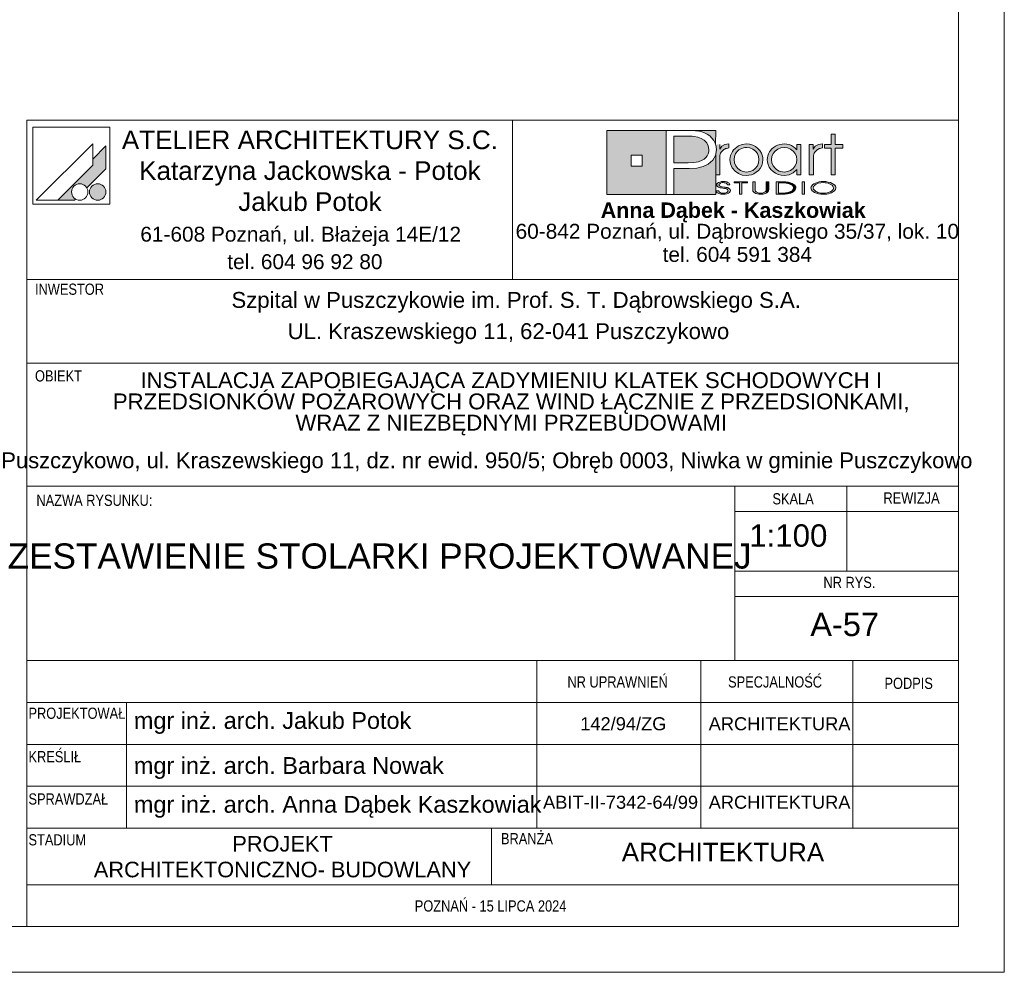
# Paper-space layout 'A-57 ZESTAWIENIE STOLARKI PROJEKTOWANEJ' of a CAD drawing. Header units: millimetres. Extents: x 0 to 900, y 0 to 1010.
# Tile 20 of 63: x 794 to 900, y 0 to 102. Entities that reach past the tile are written whole.
import ezdxf

# ---------------------------------------------------------------- set-up
doc = ezdxf.new("R2010")
doc.units = ezdxf.units.MM
doc.header["$MEASUREMENT"] = 0
for name, color, linetype, lineweight, true_color in [('0_Nr_pióra__249', 7, 'Continuous', 5, 0x191919), ('A_Arkusz_Nr_pióra__19', 7, 'Continuous', 5, 0x191919), ('A_Arkusz_Nr_pióra__255', 7, 'Continuous', 15, 0x242424)]:
    doc.layers.add(name, color=color, linetype=linetype, lineweight=lineweight, true_color=true_color)
doc.layers.add('A_Arkusz_Nr_pióra__1', color=7, linetype='Continuous', lineweight=20)
doc.styles.add('STYL_AUTOMATYCZNY_1', font='arial.ttf')
doc.styles.add('STYL_AUTOMATYCZNY_2', font='ARIALN.TTF')
doc.styles.add('STYL_AUTOMATYCZNY_3', font='arial.ttf')

psp = doc.layouts.new('A-57 ZESTAWIENIE STOLARKI PROJEKTOWANEJ')

# ---------------------------------------------------------------- hatches: boundary and pattern name
at = {"layer": 'A_Arkusz_Nr_pióra__19', "linetype": 'Continuous', "lineweight": 0, "true_color": 0x131313}
h = psp.add_hatch(color=250, dxfattribs=at)
h.paths.add_polyline_path([(857.36, 90.34), (863.71, 90.34), (863.71, 83.46), (857.36, 83.46)])
h.paths.add_polyline_path([(859.96, 87.69), (861.15, 87.69), (861.15, 86.49), (859.96, 86.49)], flags=0)
for points in [[(869.03, 90.34), (869.02, 88.83), (868.99, 88.95), (868.83, 89.25), (868.63, 89.52), (868.39, 89.75), (868.11, 89.94), (867.83, 90.07), (867.54, 90.17), (867.23, 90.25), (866.87, 90.3), (866.07, 90.33), (866.02, 90.34)], [(866.17, 89.71), (865.71, 89.72), (864.53, 89.72), (864.53, 86.86), (866.06, 86.86), (866.69, 86.89), (867.19, 86.98), (867.59, 87.13), (867.79, 87.26), (867.96, 87.42), (868.11, 87.61), (868.21, 87.83), (868.28, 88.05), (868.3, 88.28), (868.24, 88.67), (868.07, 89), (867.78, 89.3), (867.48, 89.48), (867.12, 89.62), (866.71, 89.69), (866.5, 89.71)], [(864.53, 83.46), (869.03, 83.46), (869.03, 87.7), (868.73, 87.14), (868.24, 86.71), (867.69, 86.45), (867.02, 86.29), (866.24, 86.24), (864.53, 86.24)]]:
    psp.add_hatch(color=250, dxfattribs=at).paths.add_polyline_path(points)
at = {"layer": 'A_Arkusz_Nr_pióra__19', "linetype": 'Continuous', "lineweight": 5, "true_color": 0x191919}
for points in [[(881.85, 85.58), (881.41, 85.58), (881.41, 88.44), (880.7, 88.44), (880.7, 88.81), (881.41, 88.81), (881.41, 89.94), (881.85, 89.94), (881.85, 88.81), (882.66, 88.81), (882.66, 88.44), (881.85, 88.44)], [(869.46, 88.83), (869.02, 88.83), (869.02, 85.58), (869.48, 85.58), (869.49, 87.54, -0.145311), (869.61, 87.99, -0.140329), (870.1, 88.38), (870.45, 88.45), (870.45, 88.88), (870.01, 88.81), (869.68, 88.63), (869.46, 88.34)], [(870.56, 87.22), (870.58, 87.43), (870.63, 87.65), (870.71, 87.86), (870.82, 88.06), (870.95, 88.25), (871.11, 88.41), (871.48, 88.67), (871.88, 88.83), (872.33, 88.89), (872.35, 88.89), (872.33, 88.52), (872.17, 88.5), (872, 88.47), (871.83, 88.41), (871.67, 88.34), (871.53, 88.24), (871.39, 88.13), (871.17, 87.86), (871.04, 87.55), (871, 87.2), (871.04, 86.84), (871.18, 86.52), (871.4, 86.24), (871.68, 86.04), (871.99, 85.91), (872.17, 85.89), (872.15, 85.52), (871.88, 85.55), (871.47, 85.71), (871.11, 85.97), (870.8, 86.33), (870.62, 86.75)], [(872.33, 88.52), (872.68, 88.47), (873, 88.33), (873.29, 88.11), (873.5, 87.85), (873.62, 87.55), (873.67, 87.21), (873.64, 86.96), (874.05, 86.8), (874.07, 86.87), (874.1, 87.2), (874.08, 87.43), (874.03, 87.67), (873.93, 87.91), (873.77, 88.17), (873.56, 88.4), (873.3, 88.6), (873, 88.76), (872.68, 88.85), (872.35, 88.89)], [(880.14, 88.38), (880.05, 88.34), (879.97, 88.29), (879.87, 88.23), (879.76, 88.12), (879.67, 88.01), (879.6, 87.9), (879.56, 87.78), (879.53, 87.63), (879.52, 87.46), (879.52, 85.58), (879.07, 85.58), (879.07, 88.81), (879.5, 88.81), (879.5, 88.34), (879.72, 88.63), (880.05, 88.81), (880.49, 88.88), (880.49, 88.45), (880.36, 88.43), (880.24, 88.41)], [(803.6, 88.67), (802.2, 87.26), (802.2, 86.61), (798.43, 82.85), (800.24, 82.85), (800.35, 82.96), (800.22, 83.05), (800.11, 83.16), (800.02, 83.29), (799.96, 83.43), (799.92, 83.58), (799.91, 83.73), (799.92, 83.88), (799.96, 84.03), (800.02, 84.17), (800.11, 84.3), (800.22, 84.4), (800.35, 84.49), (800.49, 84.56), (800.64, 84.6), (800.79, 84.61), (800.94, 84.6), (801.09, 84.56), (801.23, 84.49), (801.36, 84.4), (801.46, 84.3), (801.56, 84.16), (803.6, 86.21), (803.6, 86.51)], [(803.6, 86.21), (803.6, 88.67), (802.2, 87.26), (802.2, 86.61), (798.43, 82.85), (800.24, 82.85), (800.35, 82.96, -1.314777), (801.56, 84.16)], [(872.86, 85.58), (872.6, 85.52), (872.33, 85.5), (872.15, 85.52), (872.17, 85.89), (872.34, 85.87), (872.69, 85.91), (873, 86.04), (873.28, 86.26), (873.5, 86.53), (873.62, 86.85), (873.64, 86.96), (874.05, 86.8), (873.97, 86.56), (873.8, 86.26), (873.61, 86.03), (873.38, 85.84), (873.12, 85.68)], [(802.36, 84.53), (803.02, 82.9, -0.39153), (801.92, 83.36, -0.418968)], [(802.36, 84.53), (803.02, 82.9, 0.455663), (803.49, 84.15, 0.390402)], [(870.29, 84.49), (870.55, 84.49), (870.53, 84.59), (870.47, 84.67), (870.35, 84.75), (870.21, 84.81), (870.04, 84.84), (869.85, 84.85), (869.66, 84.84), (869.49, 84.8), (869.34, 84.74), (869.23, 84.67), (869.16, 84.59), (869.14, 84.5), (869.16, 84.4), (869.22, 84.33), (869.32, 84.26), (869.4, 84.22), (869.47, 84.2), (869.53, 84.19), (869.65, 84.16), (869.76, 84.15), (869.88, 84.13), (869.99, 84.11), (870.07, 84.09), (870.15, 84.07), (870.16, 84.22), (870.04, 84.24), (869.88, 84.26), (869.69, 84.3), (869.6, 84.32), (869.52, 84.35), (869.45, 84.39), (869.41, 84.44), (869.4, 84.5), (869.42, 84.57), (869.46, 84.62), (869.54, 84.67), (869.62, 84.7), (869.72, 84.73), (869.81, 84.73), (869.9, 84.73), (869.99, 84.72), (870.07, 84.7), (870.15, 84.67), (870.22, 84.62), (870.27, 84.56)], [(871.85, 83.5), (871.6, 83.5), (871.6, 84.71), (871.02, 84.71), (871.02, 84.83), (872.43, 84.83), (872.43, 84.71), (871.85, 84.71)], [(874.45, 83.6), (874.36, 83.56), (874.25, 83.52), (874.12, 83.5), (873.99, 83.48), (873.86, 83.48), (873.67, 83.49), (873.5, 83.52), (873.34, 83.56), (873.15, 83.67), (873.03, 83.82), (873, 84), (873, 84.83), (873.25, 84.83), (873.25, 84), (873.26, 83.9), (873.31, 83.81), (873.37, 83.74, 0.154269), (873.86, 83.61, 0.149724), (874.34, 83.73), (874.41, 83.81)], [(874.41, 83.81), (874.45, 83.9), (874.46, 84), (874.46, 84.83), (874.72, 84.83), (874.72, 84), (874.7, 83.86), (874.63, 83.74), (874.53, 83.65), (874.45, 83.6)], [(875.76, 83.62), (876.04, 83.62), (876.04, 83.5), (875.51, 83.5), (875.51, 84.83), (876.04, 84.83), (876.04, 84.71), (875.76, 84.71)], [(876.23, 84.83), (876.55, 84.82), (876.75, 84.79), (876.75, 84.66), (876.59, 84.68), (876.38, 84.7), (876.13, 84.71), (876.04, 84.71), (876.04, 84.83)], [(877.07, 84.72), (877.23, 84.65), (877.36, 84.58), (877.48, 84.49), (877.57, 84.38), (877.62, 84.27), (877.64, 84.16), (877.61, 84.02), (877.53, 83.89), (877.39, 83.77), (877.25, 83.68), (877.09, 83.62), (876.92, 83.57), (876.74, 83.53), (876.74, 83.67), (876.88, 83.7), (877.07, 83.77), (877.22, 83.87), (877.31, 83.96), (877.37, 84.06), (877.39, 84.17), (877.37, 84.28), (877.3, 84.38), (877.21, 84.47), (877.08, 84.55), (876.93, 84.61), (876.75, 84.66), (876.75, 84.79), (876.83, 84.78)], [(878.57, 83.5), (878.32, 83.5), (878.32, 84.83), (878.57, 84.83)], [(869.33, 83.87), (869.06, 83.87), (869.08, 83.79), (869.13, 83.71), (869.2, 83.64), (869.28, 83.59), (869.36, 83.56), (869.43, 83.54), (869.48, 83.52), (869.61, 83.49), (869.74, 83.48), (869.82, 83.49), (869.9, 83.48), (870.05, 83.49), (870.24, 83.53), (870.41, 83.6), (870.52, 83.68), (870.59, 83.77), (870.62, 83.87), (870.61, 83.92), (870.58, 83.98), (870.55, 84.03), (870.49, 84.08), (870.44, 84.12), (870.35, 84.16), (870.3, 84.18), (870.2, 84.21), (870.16, 84.22), (870.15, 84.07), (870.19, 84.05), (870.29, 84), (870.34, 83.93), (870.36, 83.86), (870.35, 83.8), (870.31, 83.74), (870.23, 83.68), (870.17, 83.65), (870.11, 83.64), (870.02, 83.61), (869.94, 83.6), (869.87, 83.6), (869.8, 83.6), (869.71, 83.61), (869.63, 83.62), (869.56, 83.64), (869.49, 83.67), (869.45, 83.7), (869.39, 83.74), (869.35, 83.8)], [(876.74, 83.53), (876.72, 83.53), (876.5, 83.51), (876.25, 83.5), (876.04, 83.5), (876.04, 83.62), (876.13, 83.62), (876.28, 83.62), (876.45, 83.63), (876.53, 83.63), (876.66, 83.65), (876.74, 83.67)]]:
    psp.add_hatch(color=250, dxfattribs=at).paths.add_polyline_path(points)
h = psp.add_hatch(color=250, dxfattribs=at)
h.paths.add_polyline_path([(877.73, 86.15), (877.36, 85.79), (876.91, 85.57), (876.39, 85.5), (876.06, 85.53), (875.75, 85.61), (875.44, 85.75), (875.18, 85.92), (874.96, 86.14), (874.78, 86.41), (874.66, 86.67), (874.59, 86.93), (874.57, 87.2), (874.58, 87.41), (874.63, 87.61), (874.7, 87.82), (874.79, 88.02), (874.91, 88.19), (875.05, 88.36), (875.24, 88.52), (875.44, 88.65), (875.67, 88.76), (875.91, 88.83), (876.15, 88.87), (876.4, 88.89), (876.67, 88.87), (876.92, 88.81), (877.15, 88.72), (877.37, 88.59), (877.56, 88.43), (877.73, 88.24), (877.73, 88.51), (877.73, 88.81), (878.17, 88.81), (878.17, 87.53), (878.17, 85.58), (877.73, 85.58), (877.73, 85.83)])
h.paths.add_polyline_path([(875.81, 88.38, 0.471077), (875.22, 86.5, 0.494724), (877.4, 86.34, 0.387258), (877.36, 88.1, 0.314042)], flags=0)
h = psp.add_hatch(color=250, dxfattribs=at)
h.paths.add_polyline_path([(880.59, 84.85, 0.130991), (879.56, 84.6, 0.250658), (879.25, 84.17, 0.250617), (879.5, 83.77, 0.141351), (880.59, 83.48, 0.117723), (881.58, 83.7, 0.245905), (881.93, 84.16, 0.237366), (881.68, 84.56, 0.143887)])
h.paths.add_polyline_path([(880.59, 84.73, 0.128597), (879.81, 84.56), (879.72, 84.5), (879.65, 84.45), (879.58, 84.37), (879.54, 84.31), (879.51, 84.24), (879.5, 84.17), (879.53, 84.03), (879.62, 83.91), (879.78, 83.79, 0.126974), (880.59, 83.6, 0.113214), (881.35, 83.76), (881.49, 83.86), (881.58, 83.93), (881.63, 84.01), (881.66, 84.08), (881.67, 84.16), (881.65, 84.26), (881.6, 84.36), (881.52, 84.45), (881.39, 84.55, 0.11716)], flags=0)

# ---------------------------------------------------------------- linework, layer by layer
at = {"layer": '0_Nr_pióra__249', "color": 250, "linetype": 'Continuous', "lineweight": 5, "true_color": 0x191919}
for p, q in [((795.75, 90.68), (795.75, 82.41)), ((804.01, 90.68), (795.75, 90.68)), ((804.01, 90.68), (804.01, 82.41)), ((857.36, 90.34), (869.03, 90.34)), ((857.36, 83.46), (857.36, 90.34)), ((863.71, 83.46), (863.71, 90.34)), ((863.71, 90.34), (865.99, 90.34)), ((865.99, 90.34), (866.46, 90.33)), ((866.46, 90.33), (866.87, 90.3)), ((866.87, 90.3), (867.23, 90.25)), ((867.23, 90.25), (867.54, 90.17)), ((867.54, 90.17), (867.83, 90.07)), ((867.83, 90.07), (868.11, 89.94)), ((868.11, 89.94), (868.39, 89.75)), ((869.03, 90.34), (869.02, 88.81)), ((881.41, 88.81), (881.41, 89.94)), ((881.41, 89.94), (881.85, 89.94)), ((881.85, 89.94), (881.85, 88.81)), ((802.2, 88.91), (796.13, 82.85)), ((802.2, 88.91), (802.2, 86.61)), ((864.53, 89.72), (864.53, 86.86)), ((865.71, 89.72), (864.53, 89.72)), ((866.17, 89.71), (865.71, 89.72)), ((866.5, 89.71), (866.17, 89.71)), ((866.71, 89.69), (866.5, 89.71)), ((867.12, 89.62), (866.71, 89.69)), ((867.48, 89.48), (867.12, 89.62)), ((867.79, 89.29), (867.48, 89.48)), ((868.07, 89), (867.79, 89.29)), ((868.24, 88.67), (868.07, 89)), ((868.39, 89.75), (868.63, 89.52)), ((868.63, 89.52), (868.83, 89.25)), ((868.83, 89.25), (868.99, 88.95)), ((868.99, 88.95), (869.08, 88.62)), ((869.46, 88.81), (869.46, 88.34)), ((869.68, 88.63), (870.01, 88.81)), ((870.01, 88.81), (870.45, 88.88)), ((870.45, 88.88), (870.45, 88.45)), ((871.48, 88.67), (871.88, 88.83)), ((871.88, 88.83), (872.33, 88.89)), ((872.33, 88.89), (872.67, 88.86)), ((872.67, 88.86), (873, 88.76)), ((873, 88.76), (873.3, 88.6)), ((875.44, 88.65), (875.67, 88.76)), ((875.67, 88.76), (875.91, 88.83)), ((875.91, 88.83), (876.15, 88.87)), ((876.15, 88.87), (876.4, 88.89)), ((876.4, 88.89), (876.67, 88.87)), ((876.67, 88.87), (876.92, 88.81)), ((876.92, 88.81), (877.15, 88.72)), ((877.73, 88.24), (877.73, 88.81)), ((877.73, 88.81), (878.17, 88.81)), ((878.17, 88.81), (878.17, 85.58)), ((879.07, 85.58), (879.07, 88.81)), ((879.07, 88.81), (879.5, 88.81)), ((879.5, 88.81), (879.5, 88.34)), ((879.72, 88.63), (880.05, 88.81)), ((880.05, 88.81), (880.49, 88.88)), ((880.49, 88.88), (880.49, 88.45)), ((880.7, 88.44), (880.7, 88.81)), ((880.7, 88.81), (881.41, 88.81)), ((881.85, 88.81), (882.66, 88.81)), ((882.66, 88.81), (882.66, 88.44)), ((803.6, 88.67), (802.2, 87.26)), ((803.6, 88.67), (803.6, 86.51)), ((868.11, 87.61), (868.21, 87.83)), ((868.21, 87.83), (868.28, 88.05)), ((868.3, 88.28), (868.24, 88.67)), ((868.28, 88.05), (868.3, 88.28)), ((869.12, 88.27), (869.02, 87.66)), ((869.08, 88.62), (869.12, 88.27)), ((869.46, 88.34), (869.68, 88.63)), ((869.52, 87.78), (869.49, 87.63)), ((869.56, 87.9), (869.52, 87.78)), ((869.63, 88.01), (869.56, 87.9)), ((869.72, 88.12), (869.63, 88.01)), ((869.83, 88.23), (869.72, 88.12)), ((869.92, 88.29), (869.83, 88.23)), ((870.01, 88.34), (869.92, 88.29)), ((870.1, 88.38), (870.01, 88.34)), ((870.2, 88.41), (870.1, 88.38)), ((870.32, 88.43), (870.2, 88.41)), ((870.45, 88.45), (870.32, 88.43)), ((870.63, 87.65), (870.71, 87.86)), ((870.71, 87.86), (870.82, 88.06)), ((870.82, 88.06), (870.95, 88.25)), ((870.95, 88.25), (871.11, 88.41)), ((871.17, 87.86), (871.04, 87.55)), ((871.11, 88.41), (871.48, 88.67)), ((871.39, 88.13), (871.17, 87.86)), ((871.53, 88.24), (871.39, 88.13)), ((871.67, 88.34), (871.53, 88.24)), ((871.83, 88.41), (871.67, 88.34)), ((872, 88.47), (871.83, 88.41)), ((872.17, 88.5), (872, 88.47)), ((872.34, 88.52), (872.17, 88.5)), ((872.68, 88.47), (872.34, 88.52)), ((873, 88.33), (872.68, 88.47)), ((873.29, 88.11), (873, 88.33)), ((873.5, 87.85), (873.29, 88.11)), ((873.3, 88.6), (873.56, 88.4)), ((873.62, 87.55), (873.5, 87.85)), ((873.56, 88.4), (873.77, 88.17)), ((873.77, 88.17), (873.94, 87.9)), ((873.94, 87.9), (874.03, 87.67)), ((874.63, 87.61), (874.7, 87.82)), ((874.7, 87.82), (874.79, 88.02)), ((874.79, 88.02), (874.91, 88.19)), ((874.91, 88.19), (875.05, 88.36)), ((875.05, 88.36), (875.24, 88.52)), ((875.19, 87.85), (875.05, 87.55)), ((875.41, 88.12), (875.19, 87.85)), ((875.24, 88.52), (875.44, 88.65)), ((875.71, 88.34), (875.41, 88.12)), ((876.03, 88.47), (875.71, 88.34)), ((876.39, 88.52), (876.03, 88.47)), ((876.75, 88.47), (876.39, 88.52)), ((877.06, 88.34), (876.75, 88.47)), ((877.34, 88.12), (877.06, 88.34)), ((877.15, 88.72), (877.37, 88.59)), ((877.56, 87.85), (877.34, 88.12)), ((877.37, 88.59), (877.56, 88.43)), ((877.56, 88.43), (877.73, 88.24)), ((877.69, 87.54), (877.56, 87.85)), ((879.5, 88.34), (879.72, 88.63)), ((879.56, 87.78), (879.53, 87.63)), ((879.6, 87.9), (879.56, 87.78)), ((879.67, 88.01), (879.6, 87.9)), ((879.76, 88.12), (879.67, 88.01)), ((879.87, 88.23), (879.76, 88.12)), ((879.97, 88.29), (879.87, 88.23)), ((880.05, 88.34), (879.97, 88.29)), ((880.14, 88.38), (880.05, 88.34)), ((880.24, 88.41), (880.14, 88.38)), ((880.36, 88.43), (880.24, 88.41)), ((880.49, 88.45), (880.36, 88.43)), ((881.41, 88.44), (880.7, 88.44)), ((881.41, 85.58), (881.41, 88.44)), ((882.66, 88.44), (881.85, 88.44)), ((881.85, 88.44), (881.85, 85.58)), ((859.96, 87.69), (861.15, 87.69)), ((859.96, 87.69), (861.15, 87.69)), ((859.96, 86.49), (859.96, 87.69)), ((861.15, 87.69), (861.15, 86.49)), ((861.15, 87.69), (861.15, 86.49)), ((864.53, 86.86), (866.06, 86.86)), ((866.06, 86.86), (866.69, 86.89)), ((866.69, 86.89), (867.19, 86.98)), ((867.19, 86.98), (867.59, 87.13)), ((867.59, 87.13), (867.79, 87.26)), ((868.24, 86.71), (867.69, 86.45)), ((867.79, 87.26), (867.96, 87.42)), ((867.96, 87.42), (868.11, 87.61)), ((868.73, 87.14), (868.24, 86.71)), ((869.02, 87.66), (868.73, 87.14)), ((869.03, 87.67), (869.03, 83.46)), ((869.49, 87.63), (869.48, 87.46)), ((869.48, 87.46), (869.48, 85.58)), ((870.56, 87.22), (870.58, 87.43)), ((870.62, 86.75), (870.56, 87.22)), ((870.58, 87.43), (870.63, 87.65)), ((870.8, 86.33), (870.62, 86.75)), ((871.04, 87.55), (871, 87.2)), ((871, 87.2), (871.04, 86.84)), ((871.04, 86.84), (871.18, 86.52)), ((873.5, 86.53), (873.62, 86.85)), ((873.67, 87.21), (873.62, 87.55)), ((873.62, 86.85), (873.67, 87.21)), ((874.07, 86.87), (873.97, 86.56)), ((874.03, 87.67), (874.08, 87.43)), ((874.1, 87.2), (874.07, 86.87)), ((874.08, 87.43), (874.1, 87.2)), ((874.57, 87.2), (874.58, 87.41)), ((874.59, 86.93), (874.57, 87.2)), ((874.58, 87.41), (874.63, 87.61)), ((874.66, 86.67), (874.59, 86.93)), ((874.78, 86.41), (874.66, 86.67)), ((875.05, 87.55), (875.01, 87.22)), ((875.01, 87.22), (875.05, 86.87)), ((875.05, 86.87), (875.18, 86.55)), ((877.56, 86.54), (877.69, 86.85)), ((877.73, 87.19), (877.69, 87.54)), ((877.69, 86.85), (877.73, 87.19)), ((879.53, 87.63), (879.52, 87.46)), ((879.52, 87.46), (879.52, 85.58)), ((802.2, 86.61), (798.43, 82.85)), ((803.6, 86.21), (801.56, 84.16)), ((803.6, 86.51), (803.6, 86.21)), ((861.15, 86.49), (859.96, 86.49)), ((864.53, 86.24), (864.53, 83.46)), ((866.19, 86.24), (864.53, 86.24)), ((867, 86.29), (866.19, 86.24)), ((867.69, 86.45), (867, 86.29)), ((869.48, 85.58), (869.02, 85.58)), ((871.11, 85.97), (870.8, 86.33)), ((871.47, 85.71), (871.11, 85.97)), ((871.18, 86.52), (871.4, 86.24)), ((871.4, 86.24), (871.68, 86.04)), ((871.88, 85.55), (871.47, 85.71)), ((871.68, 86.04), (871.99, 85.91)), ((871.99, 85.91), (872.34, 85.87)), ((872.34, 85.87), (872.69, 85.91)), ((872.86, 85.58), (872.6, 85.52)), ((872.69, 85.91), (873, 86.04)), ((873.12, 85.68), (872.86, 85.58)), ((873, 86.04), (873.28, 86.26)), ((873.38, 85.84), (873.12, 85.68)), ((873.28, 86.26), (873.5, 86.53)), ((873.61, 86.03), (873.38, 85.84)), ((873.8, 86.26), (873.61, 86.03)), ((873.97, 86.56), (873.8, 86.26)), ((874.96, 86.14), (874.78, 86.41)), ((875.18, 85.92), (874.96, 86.14)), ((875.18, 86.55), (875.4, 86.28)), ((875.44, 85.75), (875.18, 85.92)), ((875.4, 86.28), (875.53, 86.16)), ((875.75, 85.61), (875.44, 85.75)), ((875.53, 86.16), (875.68, 86.06)), ((875.68, 86.06), (875.85, 85.98)), ((876.06, 85.53), (875.75, 85.61)), ((875.85, 85.98), (876.03, 85.92)), ((876.03, 85.92), (876.21, 85.88)), ((876.21, 85.88), (876.39, 85.87)), ((876.39, 85.87), (876.74, 85.91)), ((876.74, 85.91), (877.06, 86.05)), ((877.36, 85.79), (876.91, 85.57)), ((877.06, 86.05), (877.34, 86.26)), ((877.34, 86.26), (877.56, 86.54)), ((877.73, 86.15), (877.36, 85.79)), ((877.73, 85.58), (877.73, 86.15)), ((878.17, 85.58), (877.73, 85.58)), ((879.52, 85.58), (879.07, 85.58)), ((881.85, 85.58), (881.41, 85.58)), ((869.14, 84.5), (869.16, 84.59)), ((869.16, 84.59), (869.23, 84.67)), ((869.23, 84.67), (869.34, 84.74)), ((869.34, 84.74), (869.49, 84.8)), ((869.41, 84.56), (869.4, 84.5)), ((869.46, 84.62), (869.41, 84.56)), ((869.54, 84.67), (869.46, 84.62)), ((869.49, 84.8), (869.66, 84.84)), ((869.62, 84.7), (869.54, 84.67)), ((869.72, 84.73), (869.62, 84.7)), ((869.66, 84.84), (869.85, 84.85)), ((869.83, 84.73), (869.72, 84.73)), ((869.95, 84.72), (869.83, 84.73)), ((869.85, 84.85), (870.04, 84.84)), ((870.06, 84.7), (869.95, 84.72)), ((870.04, 84.84), (870.21, 84.81)), ((870.15, 84.67), (870.06, 84.7)), ((870.22, 84.62), (870.15, 84.67)), ((870.21, 84.81), (870.35, 84.75)), ((870.27, 84.56), (870.22, 84.62)), ((870.29, 84.49), (870.27, 84.56)), ((870.35, 84.75), (870.47, 84.67)), ((870.47, 84.67), (870.53, 84.59)), ((870.53, 84.59), (870.55, 84.49)), ((871.02, 84.71), (871.02, 84.83)), ((871.02, 84.83), (872.43, 84.83)), ((871.6, 84.71), (871.02, 84.71)), ((871.6, 83.5), (871.6, 84.71)), ((872.43, 84.71), (871.85, 84.71)), ((871.85, 84.71), (871.85, 83.5)), ((872.33, 85.5), (871.88, 85.55)), ((872.6, 85.52), (872.33, 85.5)), ((872.43, 84.83), (872.43, 84.71)), ((873, 84.83), (873.25, 84.83)), ((873, 84), (873, 84.83)), ((873.25, 84.83), (873.25, 84)), ((874.46, 84), (874.46, 84.83)), ((874.46, 84.83), (874.72, 84.83)), ((874.72, 84.83), (874.72, 84)), ((875.51, 83.5), (875.51, 84.83)), ((875.51, 84.83), (876.04, 84.83)), ((875.51, 83.5), (875.51, 84.83)), ((875.51, 84.83), (876.23, 84.83)), ((876.04, 84.71), (875.76, 84.71)), ((875.76, 84.71), (875.76, 83.62)), ((876.13, 84.71), (875.76, 84.71)), ((875.76, 84.71), (875.76, 83.62)), ((876.04, 84.83), (876.04, 84.71)), ((876.39, 85.5), (876.06, 85.53)), ((876.38, 84.7), (876.13, 84.71)), ((876.23, 84.83), (876.55, 84.82)), ((876.59, 84.68), (876.38, 84.7)), ((876.91, 85.57), (876.39, 85.5)), ((876.55, 84.82), (876.83, 84.78)), ((876.77, 84.65), (876.59, 84.68)), ((876.93, 84.61), (876.77, 84.65)), ((876.83, 84.78), (877.07, 84.72)), ((877.07, 84.55), (876.93, 84.61)), ((877.07, 84.72), (877.23, 84.65)), ((877.2, 84.48), (877.07, 84.55)), ((877.23, 84.65), (877.36, 84.58)), ((877.36, 84.58), (877.48, 84.49)), ((878.32, 83.5), (878.32, 84.83)), ((878.32, 84.83), (878.57, 84.83)), ((878.32, 83.5), (878.32, 84.83)), ((878.32, 84.83), (878.57, 84.83)), ((878.57, 84.83), (878.57, 83.5)), ((878.57, 84.83), (878.57, 83.5)), ((879.42, 84.5), (879.56, 84.6)), ((879.56, 84.6), (879.73, 84.69)), ((879.81, 84.56), (879.72, 84.5)), ((879.73, 84.69), (879.93, 84.76)), ((880.04, 84.66), (879.81, 84.56)), ((879.93, 84.76), (880.14, 84.81)), ((880.3, 84.71), (880.04, 84.66)), ((880.14, 84.81), (880.35, 84.84)), ((880.59, 84.73), (880.3, 84.71)), ((880.35, 84.84), (880.59, 84.85)), ((880.59, 84.85), (880.85, 84.84)), ((880.76, 84.72), (880.59, 84.73)), ((880.93, 84.7), (880.76, 84.72)), ((880.85, 84.84), (881.1, 84.8)), ((881.09, 84.67), (880.93, 84.7)), ((881.26, 84.61), (881.09, 84.67)), ((881.1, 84.8), (881.34, 84.73)), ((881.4, 84.54), (881.26, 84.61)), ((881.34, 84.73), (881.53, 84.65)), ((881.52, 84.45), (881.4, 84.54)), ((881.53, 84.65), (881.68, 84.56)), ((881.68, 84.56), (881.8, 84.45)), ((869.08, 83.79), (869.06, 83.87)), ((869.06, 83.87), (869.33, 83.87)), ((869.13, 83.71), (869.08, 83.79)), ((869.2, 83.64), (869.13, 83.71)), ((869.16, 84.4), (869.14, 84.5)), ((869.22, 84.33), (869.16, 84.4)), ((869.28, 83.59), (869.2, 83.64)), ((869.32, 84.26), (869.22, 84.33)), ((869.37, 83.55), (869.28, 83.59)), ((869.37, 84.23), (869.32, 84.26)), ((869.33, 83.87), (869.35, 83.8)), ((869.35, 83.8), (869.39, 83.74)), ((869.43, 84.21), (869.37, 84.23)), ((869.48, 83.52), (869.37, 83.55)), ((869.39, 83.74), (869.45, 83.7)), ((869.4, 84.5), (869.41, 84.44)), ((869.41, 84.44), (869.45, 84.39)), ((869.5, 84.19), (869.43, 84.21)), ((869.45, 84.39), (869.52, 84.35)), ((869.45, 83.7), (869.5, 83.67)), ((869.59, 83.5), (869.48, 83.52)), ((869.58, 84.18), (869.5, 84.19)), ((869.5, 83.67), (869.56, 83.64)), ((869.52, 84.35), (869.6, 84.32)), ((869.56, 83.64), (869.63, 83.62)), ((869.68, 84.16), (869.58, 84.18)), ((869.72, 83.48), (869.59, 83.5)), ((869.6, 84.32), (869.73, 84.29)), ((869.63, 83.62), (869.7, 83.61)), ((869.8, 84.14), (869.68, 84.16)), ((869.7, 83.61), (869.77, 83.6)), ((869.84, 83.48), (869.72, 83.48)), ((869.73, 84.29), (869.89, 84.26)), ((869.77, 83.6), (869.85, 83.6)), ((869.96, 84.12), (869.8, 84.14)), ((870.05, 83.49), (869.84, 83.48)), ((869.85, 83.6), (869.92, 83.6)), ((869.89, 84.26), (870.03, 84.24)), ((869.92, 83.6), (869.98, 83.61)), ((870.09, 84.09), (869.96, 84.12)), ((869.98, 83.61), (870.05, 83.62)), ((870.03, 84.24), (870.13, 84.22)), ((870.05, 83.62), (870.12, 83.64)), ((870.24, 83.53), (870.05, 83.49)), ((870.19, 84.05), (870.09, 84.09)), ((870.12, 83.64), (870.18, 83.66)), ((870.13, 84.22), (870.2, 84.21)), ((870.18, 83.66), (870.23, 83.68)), ((870.29, 84), (870.19, 84.05)), ((870.2, 84.21), (870.25, 84.2)), ((870.23, 83.68), (870.3, 83.74)), ((870.41, 83.6), (870.24, 83.53)), ((870.25, 84.2), (870.31, 84.18)), ((870.55, 84.49), (870.29, 84.49)), ((870.34, 83.93), (870.29, 84)), ((870.3, 83.74), (870.35, 83.8)), ((870.31, 84.18), (870.36, 84.16)), ((870.36, 83.86), (870.34, 83.93)), ((870.35, 83.8), (870.36, 83.86)), ((870.36, 84.16), (870.44, 84.12)), ((870.52, 83.68), (870.41, 83.6)), ((870.44, 84.12), (870.5, 84.08)), ((870.5, 84.08), (870.55, 84.03)), ((870.59, 83.77), (870.52, 83.68)), ((870.55, 84.03), (870.59, 83.98)), ((870.59, 83.98), (870.61, 83.92)), ((870.62, 83.87), (870.59, 83.77)), ((870.61, 83.92), (870.62, 83.87)), ((871.85, 83.5), (871.6, 83.5)), ((873.03, 83.82), (873, 84)), ((873.15, 83.67), (873.03, 83.82)), ((873.34, 83.56), (873.15, 83.67)), ((873.25, 84), (873.26, 83.9)), ((873.26, 83.9), (873.31, 83.81)), ((873.31, 83.81), (873.38, 83.73)), ((873.5, 83.52), (873.34, 83.56)), ((873.38, 83.73), (873.43, 83.7)), ((873.43, 83.7), (873.5, 83.67)), ((873.5, 83.67), (873.58, 83.64)), ((873.67, 83.49), (873.5, 83.52)), ((873.58, 83.64), (873.67, 83.62)), ((873.67, 83.62), (873.76, 83.61)), ((873.86, 83.48), (873.67, 83.49)), ((873.76, 83.61), (873.86, 83.61)), ((873.86, 83.61), (873.95, 83.61)), ((873.99, 83.48), (873.86, 83.48)), ((873.95, 83.61), (874.04, 83.62)), ((874.12, 83.5), (873.99, 83.48)), ((874.04, 83.62), (874.13, 83.64)), ((874.25, 83.52), (874.12, 83.5)), ((874.13, 83.64), (874.21, 83.67)), ((874.21, 83.67), (874.28, 83.7)), ((874.36, 83.56), (874.25, 83.52)), ((874.28, 83.7), (874.34, 83.73)), ((874.34, 83.73), (874.41, 83.81)), ((874.45, 83.6), (874.36, 83.56)), ((874.41, 83.81), (874.45, 83.9)), ((874.45, 83.9), (874.46, 84)), ((874.53, 83.65), (874.45, 83.6)), ((874.63, 83.74), (874.53, 83.65)), ((874.7, 83.86), (874.63, 83.74)), ((874.72, 84), (874.7, 83.86)), ((876.04, 83.5), (875.51, 83.5)), ((876.25, 83.5), (875.51, 83.5)), ((875.76, 83.62), (876.04, 83.62)), ((875.76, 83.62), (876.13, 83.62)), ((876.04, 83.62), (876.04, 83.5)), ((876.13, 83.62), (876.35, 83.62)), ((876.5, 83.51), (876.25, 83.5)), ((876.35, 83.62), (876.53, 83.63)), ((876.72, 83.53), (876.5, 83.51)), ((876.53, 83.63), (876.68, 83.65)), ((876.68, 83.65), (876.89, 83.7)), ((876.92, 83.57), (876.72, 83.53)), ((876.89, 83.7), (877.07, 83.77)), ((877.09, 83.62), (876.92, 83.57)), ((877.07, 83.77), (877.22, 83.87)), ((877.25, 83.68), (877.09, 83.62)), ((877.3, 84.38), (877.2, 84.48)), ((877.22, 83.87), (877.31, 83.96)), ((877.39, 83.77), (877.25, 83.68)), ((877.37, 84.28), (877.3, 84.38)), ((877.31, 83.96), (877.37, 84.06)), ((877.39, 84.17), (877.37, 84.28)), ((877.37, 84.06), (877.39, 84.17)), ((877.53, 83.89), (877.39, 83.77)), ((877.48, 84.49), (877.57, 84.38)), ((877.61, 84.02), (877.53, 83.89)), ((877.57, 84.38), (877.62, 84.27)), ((877.64, 84.16), (877.61, 84.02)), ((877.62, 84.27), (877.64, 84.16)), ((878.57, 83.5), (878.32, 83.5)), ((878.57, 83.5), (878.32, 83.5)), ((879.25, 84.17), (879.27, 84.28)), ((879.26, 84.07), (879.25, 84.17)), ((879.31, 83.97), (879.26, 84.07)), ((879.27, 84.28), (879.33, 84.39)), ((879.38, 83.87), (879.31, 83.97)), ((879.33, 84.39), (879.42, 84.5)), ((879.5, 83.77), (879.38, 83.87)), ((879.51, 84.24), (879.5, 84.17)), ((879.5, 84.17), (879.53, 84.03)), ((879.65, 83.67), (879.5, 83.77)), ((879.54, 84.31), (879.51, 84.24)), ((879.53, 84.03), (879.62, 83.91)), ((879.58, 84.37), (879.54, 84.31)), ((879.64, 84.44), (879.58, 84.37)), ((879.62, 83.91), (879.77, 83.79)), ((879.72, 84.5), (879.64, 84.44)), ((879.84, 83.6), (879.65, 83.67)), ((879.77, 83.79), (879.88, 83.74)), ((880.07, 83.53), (879.84, 83.6)), ((879.88, 83.74), (880, 83.69)), ((880, 83.69), (880.13, 83.65)), ((880.33, 83.49), (880.07, 83.53)), ((880.13, 83.65), (880.28, 83.62)), ((880.28, 83.62), (880.43, 83.6)), ((880.59, 83.48), (880.33, 83.49)), ((880.43, 83.6), (880.59, 83.6)), ((880.59, 83.6), (880.81, 83.61)), ((880.78, 83.48), (880.59, 83.48)), ((880.97, 83.51), (880.78, 83.48)), ((880.81, 83.61), (881.01, 83.64)), ((881.15, 83.54), (880.97, 83.51)), ((881.01, 83.64), (881.2, 83.7)), ((881.31, 83.59), (881.15, 83.54)), ((881.2, 83.7), (881.35, 83.76)), ((881.45, 83.64), (881.31, 83.59)), ((881.35, 83.76), (881.48, 83.84)), ((881.58, 83.7), (881.45, 83.64)), ((881.48, 83.84), (881.58, 83.93)), ((881.6, 84.36), (881.52, 84.45)), ((881.58, 83.93), (881.63, 84.01)), ((881.77, 83.84), (881.58, 83.7)), ((881.65, 84.26), (881.6, 84.36)), ((881.63, 84.01), (881.66, 84.08)), ((881.67, 84.16), (881.65, 84.26)), ((881.66, 84.08), (881.67, 84.16)), ((881.89, 84), (881.77, 83.84)), ((881.8, 84.45), (881.87, 84.36)), ((881.87, 84.36), (881.91, 84.26)), ((881.93, 84.16), (881.89, 84)), ((881.91, 84.26), (881.93, 84.16)), ((795.75, 82.41), (804.01, 82.41)), ((796.13, 82.85), (800.24, 82.85)), ((800.35, 82.96), (800.24, 82.85)), ((869.03, 83.46), (857.36, 83.46)), ((864.53, 83.46), (863.71, 83.46))]:
    psp.add_line(p, q, dxfattribs=at)
for centre, start, end in [((800.79, 83.73), 0, 180), ((802.72, 83.73), 0, 180), ((800.79, 83.73), 180, 0), ((802.72, 83.73), 180, 0)]:
    psp.add_arc(centre, 0.882, start, end, dxfattribs=at)
at = {"layer": 'A_Arkusz_Nr_pióra__1', "color": 7, "linetype": 'Continuous', "lineweight": 20}
for p, q in [((895.1, 1005.1), (895.1, 4.9)), ((895.1, 4.9), (29.9, 4.9))]:
    psp.add_line(p, q, dxfattribs=at)
at = {"layer": 'A_Arkusz_Nr_pióra__1', "color": 7, "linetype": 'Continuous', "lineweight": 20, "flags": 128}
psp.add_lwpolyline([(0, 1010), (900, 1010), (900, 0), (0, 0)], close=True, dxfattribs=at)
at = {"layer": 'A_Arkusz_Nr_pióra__255', "color": 250, "linetype": 'Continuous', "lineweight": 15, "true_color": 0x242424}
for p, q in [((795.1, 91.43), (895.1, 91.43)), ((795.1, 91.43), (795.1, 74.35)), ((847.22, 91.43), (847.22, 74.35)), ((795.1, 74.35), (895.1, 74.35)), ((795.1, 74.35), (795.1, 4.9)), ((895.1, 74.35), (795.1, 74.35)), ((795.1, 65.35), (895.1, 65.35)), ((795.1, 52.15), (895.1, 52.15)), ((871.1, 33.46), (871.1, 52.15)), ((883.1, 43.06), (883.1, 52.15)), ((871.1, 49.43), (895.1, 49.43)), ((871.1, 43.06), (895.1, 43.06)), ((871.1, 40.34), (895.1, 40.34)), ((795.1, 33.46), (895.1, 33.46)), ((849.85, 15.46), (849.85, 33.46)), ((867.43, 15.46), (867.43, 33.46)), ((883.75, 15.46), (883.75, 33.46)), ((795.1, 28.96), (895.1, 28.96)), ((805.8, 15.46), (805.8, 28.96)), ((795.1, 24.46), (895.1, 24.46)), ((795.1, 19.96), (895.1, 19.96)), ((805.8, 19.96), (895.1, 19.96)), ((795.1, 15.46), (894.96, 15.46)), ((809.1, 15.46), (895.1, 15.46)), ((844.96, 15.46), (844.96, 9.4)), ((795.1, 9.4), (895.1, 9.4)), ((795.1, 9.4), (895.1, 9.4))]:
    psp.add_line(p, q, dxfattribs=at)

# ---------------------------------------------------------------- texts
at = {"layer": 'A_Arkusz_Nr_pióra__1', "color": 7, "linetype": 'Continuous', "lineweight": 20, "style": 'STYL_AUTOMATYCZNY_1'}
for s, insert, char_height, attachment_point in [('\\A1;{\\pql;\\fArial|b0|i0|c238|p0;\\W1.000000;Szpital w Puszczykowie im. Prof. S. T. Dąbrowskiego S.A.}', (817.07, 71.89), 1.7, 4), ('\\A1;{\\pqc;\\fArial|b0|i0|c238|p0;\\W1.000000;UL. Kraszewskiego 11, 62-041 Puszczykowo}', (846.79, 68.54), 1.7, 5), ('\\A1;{\\pql;\\fArial|b0|i0|c238|p0;\\W1.000000;1:100}', (872.63, 46.85), 2.3999, 4), ('\\A1;{\\pqc;\\fArial|b0|i0|c238|p0;\\W1.000000;A-57}', (882.87, 37.31), 2.5, 5)]:
    psp.add_mtext(s, dxfattribs=dict(at, insert=insert, char_height=char_height, attachment_point=attachment_point))
at = {"layer": 'A_Arkusz_Nr_pióra__1', "color": 7, "linetype": 'Continuous', "lineweight": 20, "insert": (832.97, 44.65), "char_height": 2.7, "width": 76, "attachment_point": 5, "line_spacing_factor": 0.946249, "style": 'STYL_AUTOMATYCZNY_1'}
psp.add_mtext('\\A1;{\\pqc;\\fArial|b0|i0|c238|p0;\\W1.000000;ZESTAWIENIE STOLARKI PROJEKTOWANEJ}', dxfattribs=at)
at = {"layer": 'A_Arkusz_Nr_pióra__19', "color": 250, "linetype": 'Continuous', "lineweight": 5, "true_color": 0x191919, "attachment_point": 5}
for s, insert, char_height, style in [('\\A1;{\\pqc;\\fArial|b0|i0|c238|p0;\\W1.000000;ATELIER ARCHITEKTURY S.C.}', (825.49, 89.31), 1.9999, 'STYL_AUTOMATYCZNY_1'), ('\\A1;{\\pqc;\\fArial|b0|i0|c238|p0;\\W1.000000;Katarzyna Jackowska - Potok}', (825.49, 85.72), 1.9999, 'STYL_AUTOMATYCZNY_1'), ('\\A1;{\\pqc;\\fArial|b0|i0|c238|p0;\\W1.000000;Jakub Potok}', (825.49, 82.68), 1.9999, 'STYL_AUTOMATYCZNY_1'), ('\\A1;{\\pqc;\\fArial|b1|i0|c238|p0;\\W1.000000;Anna Dąbek - Kaszkowiak}', (870.91, 81.53), 1.6499, 'STYL_AUTOMATYCZNY_3'), ('\\A1;{\\pqc;\\fArial|b0|i0|c238|p0;\\W1.000000;61-608 Poznań, ul. Błażeja 14E/12}', (824.5, 78.96), 1.5999, 'STYL_AUTOMATYCZNY_1'), ('\\A1;{\\pqc;\\fArial|b0|i0|c238|p0;\\W1.000000;tel. 604 96 92 80}', (824.95, 76.24), 1.5999, 'STYL_AUTOMATYCZNY_1')]:
    psp.add_mtext(s, dxfattribs=dict(at, insert=insert, char_height=char_height, style=style))
at = {"layer": 'A_Arkusz_Nr_pióra__19', "color": 250, "linetype": 'Continuous', "lineweight": 5, "true_color": 0x191919, "insert": (871.35, 78.26), "char_height": 1.59993, "attachment_point": 5, "line_spacing_factor": 0.931904, "style": 'STYL_AUTOMATYCZNY_1'}
psp.add_mtext('\\A1;{\\pqc;\\fArial|b0|i0|c238|p0;\\W1.000000;6\\fArial|b0|i0|c238|p0;\\W1.000000;0\\fArial|b0|i0|c238|p0;\\W1.000000;-\\fArial|b0|i0|c238|p0;\\W1.000000;842\\fArial|b0|i0|c238|p0;\\W1.000000; Poznań, ul. Dąbrowskiego \\fArial|b0|i0|c238|p0;\\W1.000000;35/37, lok. 10\\P\\pqc;\\fArial|b0|i0|c238|p0;\\W1.000000;tel. 604 591 384}', dxfattribs=at)
at = {"layer": 'A_Arkusz_Nr_pióra__255', "color": 250, "linetype": 'Continuous', "lineweight": 15, "true_color": 0x242424}
for s, insert, char_height, attachment_point, style in [('\\A1;{\\pql;\\fArial Narrow|b0|i0|c238|p0;\\W1.000000;INWESTOR}', (795.99, 73.29), 1.2, 4, 'STYL_AUTOMATYCZNY_2'), ('\\A1;{\\pql;\\fArial Narrow|b0|i0|c238|p0;\\W1.000000;OBIEKT}', (795.99, 63.99), 1.2, 4, 'STYL_AUTOMATYCZNY_2'), ('\\A1;{\\pql;\\fArial Narrow|b0|i0|c238|p0;\\W1.000000;NAZWA RYSUNKU:}', (796.14, 50.64), 1.2, 4, 'STYL_AUTOMATYCZNY_2'), ('\\A1;{\\pql;\\fArial Narrow|b0|i0|c238|p0;\\W1.000000;SKALA}', (875.12, 50.8), 1.2, 4, 'STYL_AUTOMATYCZNY_2'), ('\\A1;{\\pql;\\fArial Narrow|b0|i0|c238|p0;\\W1.000000;REWIZJA}', (887.03, 50.89), 1.2, 4, 'STYL_AUTOMATYCZNY_2'), ('\\A1;{\\pql;\\fArial Narrow|b0|i0|c238|p0;\\W1.000000;NR RYS.}', (880.59, 41.83), 1.2, 4, 'STYL_AUTOMATYCZNY_2'), ('\\A1;{\\pql;\\fArial Narrow|b0|i0|c238|p0;\\W1.000000;NR UPRAWNIEŃ}', (853.12, 31.15), 1.2, 4, 'STYL_AUTOMATYCZNY_2'), ('\\A1;{\\pql;\\fArial Narrow|b0|i0|c238|p0;\\W1.000000;SPECJALNOŚĆ}', (870.36, 31.15), 1.2, 4, 'STYL_AUTOMATYCZNY_2'), ('\\A1;{\\pql;\\fArial Narrow|b0|i0|c238|p0;\\W1.000000;PODPIS}', (887.14, 31), 1.2, 4, 'STYL_AUTOMATYCZNY_2'), ('\\A1;{\\pql;\\fArial Narrow|b0|i0|c238|p0;\\W1.000000;PROJEKTOWAŁ}', (795.29, 27.79), 1.2, 4, 'STYL_AUTOMATYCZNY_2'), ('\\A1;{\\pql;\\fArial|b0|i0|c238|p0;\\W1.000000;mgr inż. arch. Jakub Potok}', (806.6, 26.75), 1.7999, 4, 'STYL_AUTOMATYCZNY_1'), ('\\A1;{\\pql;\\fArial|b0|i0|c238|p0;\\W1.000000;142/94/ZG}', (854.5, 26.66), 1.4, 4, 'STYL_AUTOMATYCZNY_1'), ('\\A1;{\\pql;\\fArial|b0|i0|c238|p0;\\W1.000000;ARCHITEKTURA}', (868.28, 26.66), 1.4, 4, 'STYL_AUTOMATYCZNY_1'), ('\\A1;{\\pql;\\fArial Narrow|b0|i0|c238|p0;\\W1.000000;KREŚLIŁ}', (795.29, 23.13), 1.2, 4, 'STYL_AUTOMATYCZNY_2'), ('\\A1;{\\pql;\\fArial|b0|i0|c238|p0;\\W1.000000;mgr inż. arch. Barbara Nowak}', (806.6, 21.92), 1.7999, 4, 'STYL_AUTOMATYCZNY_1'), ('\\A1;{\\pql;\\fArial Narrow|b0|i0|c238|p0;\\W1.000000;SPRAWDZAŁ}', (795.29, 18.59), 1.2, 4, 'STYL_AUTOMATYCZNY_2'), ('\\A1;{\\pql;\\fArial|b0|i0|c238|p0;\\W1.000000;ABIT-II-7342-64/99}', (850.51, 18.24), 1.4, 4, 'STYL_AUTOMATYCZNY_1'), ('\\A1;{\\pql;\\fArial|b0|i0|c238|p0;\\W1.000000;mgr inż. arch. Anna Dąbek Kaszkowiak }', (806.6, 17.75), 1.7999, 4, 'STYL_AUTOMATYCZNY_1'), ('\\A1;{\\pql;\\fArial|b0|i0|c238|p0;\\W1.000000;ARCHITEKTURA}', (868.28, 18.24), 1.4, 4, 'STYL_AUTOMATYCZNY_1'), ('\\A1;{\\pql;\\fArial Narrow|b0|i0|c238|p0;\\W1.000000;STADIUM}', (795.29, 14.21), 1.2, 4, 'STYL_AUTOMATYCZNY_2'), ('\\A1;{\\pql;\\fArial Narrow|b0|i0|c238|p0;\\W1.000000;BRANŻA}', (845.99, 14.34), 1.2, 4, 'STYL_AUTOMATYCZNY_2'), ('\\A1;{\\pqc;\\fArial|b0|i0|c238|p0;\\W1.000000;ARCHITEKTURA}', (869.81, 12.88), 2, 5, 'STYL_AUTOMATYCZNY_1'), ('\\A1;{\\pql;\\fArial Narrow|b0|i0|c238|p0;\\W1.000000;POZNAŃ - 15 LIPCA 202\\fArial Narrow|b0|i0|c238|p0;\\W1.000000;4}', (836.74, 7.11), 1.19995, 4, 'STYL_AUTOMATYCZNY_2')]:
    psp.add_mtext(s, dxfattribs=dict(at, insert=insert, char_height=char_height, attachment_point=attachment_point, style=style))
at = {"layer": 'A_Arkusz_Nr_pióra__255', "color": 250, "linetype": 'Continuous', "lineweight": 15, "true_color": 0x242424, "char_height": 1.7, "attachment_point": 5, "style": 'STYL_AUTOMATYCZNY_1'}
for s, insert, width, line_spacing_factor in [('\\A1;{\\pqc;\\fArial|b0|i0|c238|p0;\\W1.000000;INSTALACJA ZAPOBIEGAJĄCA ZADYMIENIU KLATEK SCHODOWYCH I PRZEDSIONKÓW POŻAROWYCH ORAZ WIND ŁĄCZNIE Z PRZEDSIONKAMI, WRAZ Z NIEZBĘDNYMI PRZEBUDOWAMI}', (847.09, 61), 92.1354, 0.804067), ('\\A1;{\\pqc;\\fArial|b0|i0|c238|p0;\\W1.000000;Puszczykowo, ul. Kraszewskiego 11, dz. nr ewid. 950/5; Obręb 0003, Niwka w gminie Puszczykowo}', (844.12, 54.68), 100.0009, 0.930913)]:
    psp.add_mtext(s, dxfattribs=dict(at, insert=insert, width=width, line_spacing_factor=line_spacing_factor))
at = {"layer": 'A_Arkusz_Nr_pióra__255', "color": 250, "linetype": 'Continuous', "lineweight": 15, "true_color": 0x242424, "insert": (822.55, 12.4), "char_height": 1.6724, "attachment_point": 5, "line_spacing_factor": 0.99104, "style": 'STYL_AUTOMATYCZNY_1'}
psp.add_mtext('\\A1;{\\pqc;\\fArial|b0|i0|c238|p0;\\W1.000000;PROJEKT \\P\\pqc;\\fArial|b0|i0|c238|p0;\\W1.000000;ARCHITEKTONICZNO- BUDOWLANY}', dxfattribs=at)

doc.saveas('drawing.dxf')
